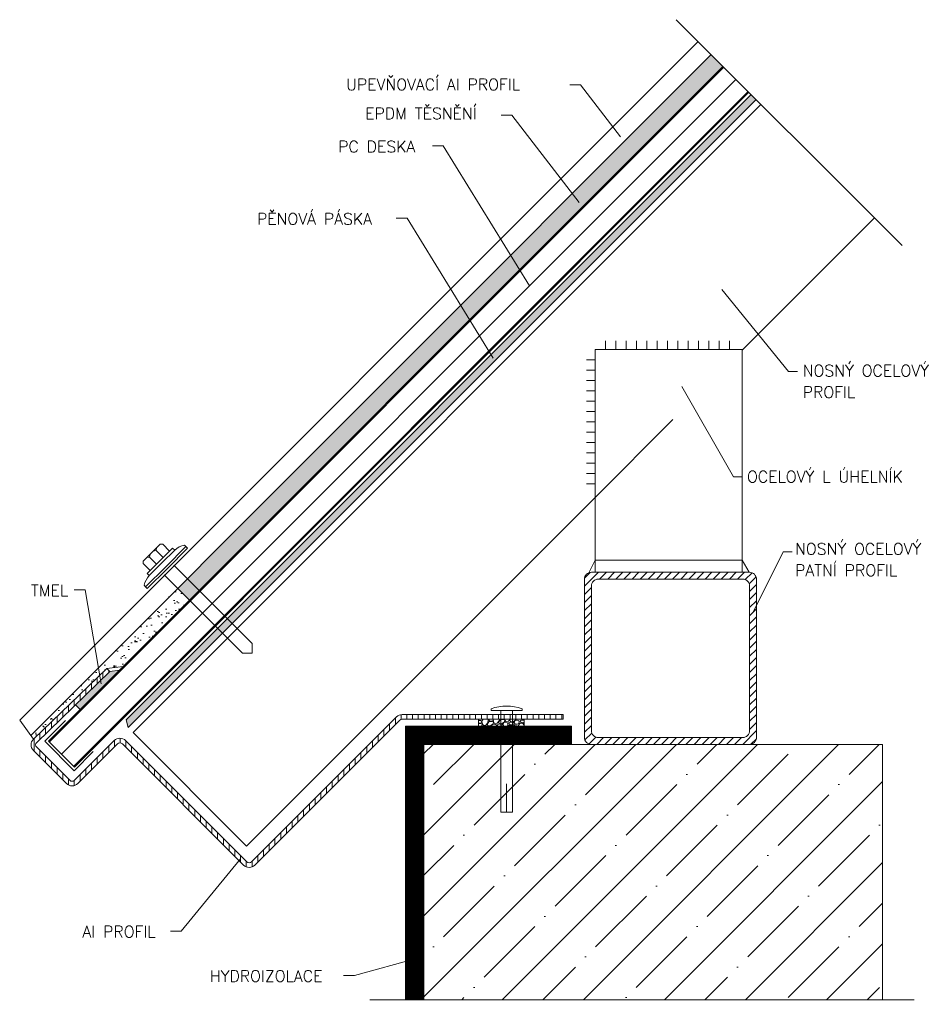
# Model space of a CAD drawing. Header units: millimetres. Extents: x -485339 to 286898, y -1189934 to 1602269.
# Tile 10 of 230: x -155912 to -155715, y -1115259 to -1115044. Entities that reach past the tile are written whole.
import ezdxf

# ---------------------------------------------------------------- set-up
doc = ezdxf.new("R2010")
doc.units = ezdxf.units.MM
doc.header["$LTSCALE"] = 10
doc.linetypes.add('ACAD_ISO03W100', pattern=[30, 12, -18])
for name, color, linetype, lineweight in [('N_popis', 10, 'Continuous', 18), ('N_čáry_plné', 10, 'Continuous', 18), ('St_popis', 250, 'Continuous', 18), ('St_čáry_plné', 250, 'Continuous', 18)]:
    doc.layers.add(name, color=color, linetype=linetype, lineweight=lineweight)
doc.styles.get("Standard").update_dxf_attribs({"font": 'simplex.shx', "width": 0.8})
pattern_1 = [(47.5, (-156834.0397, -1113774.662), (-0.5949387, 2.8299185), [0, -2.28, 0, -2.55, 0, -2.4375]), (17.5, (-156834.0397, -1113774.662), (1.879244, 4.629885), [0, -1.23, 0, -2.055, 0, -0.7875]), (337.5, (-156835.8566, -1113774.9825), (4.5987725, 0.8195072), [0, -0.75, 0, -2.7, 0, -3.525]), (327.5, (-156835.8566, -1113774.9825), (4.212075, 2.079525), [0, -0.375, 0, -1.77, 0, -2.025])]

msp = doc.modelspace()

# ---------------------------------------------------------------- hatches: boundary and pattern name
at = {"layer": 'N_čáry_plné'}
h = msp.add_hatch(dxfattribs=at)
h.set_pattern_fill('AR-SAND', color=256, scale=1.5, angle=10, style=0)
h.set_pattern_definition(pattern_1)
h.paths.add_polyline_path([(-155758.89, -1115054.46), (-155761.45, -1115051.9), (-155875.63, -1115166.08), (-155873.07, -1115168.64)])
h.paths.add_polyline_path([(-155875.63, -1115166.08), (-155877.75, -1115168.2), (-155875.19, -1115170.76), (-155873.07, -1115168.64)])
h = msp.add_hatch(dxfattribs=at)
h.set_pattern_fill('AR-SAND', color=256, scale=1.5, angle=10, style=0)
h.set_pattern_definition(pattern_1)
h.paths.add_polyline_path([(-155867.97, -1115177.99), (-155869.03, -1115176.93), (-155888.95, -1115196.85), (-155888.53, -1115198.55)])
h.paths.add_polyline_path([(-155751.66, -1115061.68), (-155752.72, -1115060.62), (-155866.91, -1115174.81), (-155865.85, -1115175.87)])
h.paths.add_polyline_path([(-155865.85, -1115175.87), (-155866.91, -1115174.81), (-155869.03, -1115176.93), (-155867.97, -1115177.99)])
h = msp.add_hatch(dxfattribs=at)
h.set_pattern_fill('AR-SAND', color=256, scale=1.5, angle=10, style=0)
h.set_pattern_definition(pattern_1)
h.paths.add_polyline_path([(-155875.19, -1115170.76), (-155877.75, -1115168.2), (-155909.79, -1115200.24), (-155909.2, -1115201.05), (-155893.22, -1115185.63), (-155889.63, -1115185.2)])
h = msp.add_hatch(dxfattribs=at)
h.set_pattern_fill('ANSI31', color=256, scale=10, angle=45, style=0)
h.set_pattern_definition([(90, (-156834.0397, -1113774.6621), (-1.25, 2e-16), [])])
h.paths.add_polyline_path([(-155828.82, -1115195.7, 0.198912), (-155830.05, -1115196.22), (-155861.63, -1115227.79, -0.414214), (-155862.69, -1115227.79), (-155889.1, -1115201.38, 0.414214), (-155891.57, -1115201.38), (-155900.22, -1115210.03, -0.414214), (-155901.28, -1115210.03), (-155908.49, -1115202.82, -0.424475), (-155908.47, -1115201.74), (-155892.53, -1115186.35), (-155893.22, -1115185.63), (-155909.2, -1115201.05, 0.414214), (-155909.2, -1115203.53), (-155901.99, -1115210.74, 0.414214), (-155899.51, -1115210.74), (-155890.87, -1115202.09, -0.414214), (-155889.81, -1115202.09), (-155863.4, -1115228.5, 0.414214), (-155860.92, -1115228.5), (-155829.35, -1115196.92, -0.198912), (-155828.82, -1115196.7), (-155793.7, -1115196.7), (-155793.7, -1115195.7)])
msp.add_hatch(color=256, dxfattribs=at).paths.add_polyline_path([(-155890.46, -1115186.03), (-155892.53, -1115186.35), (-155900.02, -1115193.58), (-155899.01, -1115194.59)])
h = msp.add_hatch(dxfattribs=at)
h.set_pattern_fill('GRAVEL', color=256, scale=2.5, angle=10, style=0)
h.set_pattern_definition([(238.0128, (-156832.70114, -1113771.88753), (-15.789066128, -25.631140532), [0.33634, -33.29772]), (194.9697, (-156832.87931, -1113772.1728), (29.110118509, 7.671443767), [0.57717, -57.1398125]), (142.5104, (-156833.4369, -1113772.32189), (29.395499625, -22.741034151), [0.40697, -40.29008]), (277.2737, (-156834.28855, -1113773.1067), (-6.220399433, 49.674507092), [0.525595, -52.033895]), (302.8337, (-156834.222, -1113773.62807), (-17.519565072, 27.373617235), [0.5153875, -51.0234325]), (7.2737, (-156833.94256, -1113774.06112), (-49.674507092, -6.220399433), [0.525595, -52.033895]), (47.6942, (-156833.4212, -1113773.99457), (-27.6650697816, -30.2637391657), [0.6950725, -68.8121225]), (82.2553, (-156832.95335, -1113773.48052), (7.68351404, 57.2032649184), [0.65622, -64.9658025]), (131.4296, (-156832.86492, -1113772.83029), (-25.339738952, 28.533272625), [0.527375, -52.2101825]), (185.2364, (-156833.21388, -1113772.43488), (27.516332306, 2.31332676), [0.60208, -29.5019075]), (232.3974, (-156833.81345, -1113772.48983), (-24.7689292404, -32.291642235), [0.77862, -77.0834375]), (148.8141, (-156831.8468, -1113772.70154), (-19.83886443, 11.733265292), [0.2657525, -26.30961]), (181.4692, (-156832.07416, -1113772.56393), (32.874492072, 0.71950679), [0.5055925, -50.0537775]), (235, (-156832.5796, -1113772.5769), (0.4341206, -2.4620201), [0.3535525, -3.18198]), (213.1986, (-156832.80402, -1113772.31184), (11.441854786, 7.09464413), [0.190395, -18.8490375]), (301.8014, (-156832.96334, -1113772.4161), (-3.76438061, 6.95193841), [0.2692575, -13.193655]), (40.9638, (-156832.82145, -1113772.64492), (6.51781131, 6.22640535), [0.4373225, -14.1400575]), (171.5651, (-156832.4912, -1113772.3582), (5.3581596, -1.59377437), [0.3162275, -7.5894675]), (26.3895, (-156834.39131, -1113772.66788), (23.31784107, 11.727245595), [0.443, -43.8571125]), (80.3462, (-156833.99448, -1113772.47098), (-5.072740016, -28.818698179), [0.3716525, -36.79352]), (303.1986, (-156832.57804, -1113771.86582), (-7.09464413, 11.441854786), [0.3807875, -18.658645]), (353.6105, (-156832.36954, -1113772.18446), (-25.922557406, 3.044834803), [0.443, -43.8571125]), (349.444, (-156834.12216, -1113774.19433), (-13.178340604, 2.753425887), [0.4272, -20.93281]), (304.7751, (-156833.70219, -1113774.2726), (-17.085404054, 24.911622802), [0.357945, -35.4366075]), (76.8014, (-156832.1193, -1113774.3235), (2.753439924, 13.178337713), [0.3807875, -18.658645]), (27.354, (-156832.03236, -1113773.95277), (-30.269777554, -15.491630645), [0.4190775, -41.48856]), (79.444, (-156833.3257, -1113774.53622), (-2.753425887, -13.178340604), [0.2136, -21.14641]), (111.3099, (-156832.267, -1113774.34955), (-4.19849566, 9.41395997), [0.127475, -12.6200725]), (175.9638, (-156832.31335, -1113774.2308), (7.8201791, -1.15965303), [0.5153875, -9.792375]), (196.009, (-156832.82746, -1113774.19451), (24.186073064, 6.803222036), [0.477625, -47.2848075]), (313.6901, (-156832.7824, -1113772.8665), (-3.33026336, 4.48991665), [0.360555, -8.6533225]), (3.1572, (-156832.53332, -1113773.12722), (42.722572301, 2.455988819), [0.629485, -62.3189075]), (70.9454, (-156831.9048, -1113773.09255), (-6.80923432, -18.970618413), [0.25739, -25.481685]), (100, (-156831.8208, -1113772.8493), (-2.89614, 2.027899), [0.15, -2.35]), (130.2564, (-156832.88972, -1113774.12933), (12.886909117, -15.497662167), [0.34731, -34.3838]), (58.0128, (-156833.11416, -1113773.86428), (15.789066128, 25.631140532), [0.67268, -32.96138]), (10, (-156832.7578, -1113773.2937), (2.027899, 2.89614), [0.65, -1.85]), (335.3048, (-156832.1177, -1113773.18086), (-27.659026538, 12.892954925), [0.395285, -39.133185]), (264.0546, (-156831.75856, -1113773.346), (-0.72553728, -10.28219824), [0.364005, -17.83627]), (217.646, (-156831.79626, -1113773.70805), (-42.437150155, -32.868499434), [0.5926625, -58.673685]), (185.4261, (-156832.26553, -1113774.07004), (-32.4403715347, -3.1815594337), [0.6269975, -62.072685])])
h.paths.add_polyline_path([(-155807.29, -1115198.2), (-155807.29, -1115196.7), (-155812.2, -1115196.7), (-155812.2, -1115198.2)])
h.paths.add_polyline_path([(-155804.79, -1115198.2), (-155804.79, -1115196.7), (-155807.29, -1115196.7), (-155807.29, -1115198.2)])
h.paths.add_polyline_path([(-155802.2, -1115198.2), (-155802.2, -1115196.7), (-155804.79, -1115196.7), (-155804.79, -1115198.2)])
at = {"layer": 'St_čáry_plné'}
h = msp.add_hatch(dxfattribs=at)
h.set_pattern_fill('ANSI31', color=256, scale=10, style=0)
h.set_pattern_definition([(45, (-156839.0397, -1113774.6621), (-0.8838835, 0.8838835), [])])
h.paths.add_polyline_path([(-155753.18, -1115164.71), (-155753.19, -1115164.7), (-155787.57, -1115164.7, 0.414214), (-155789.07, -1115166.2), (-155789.07, -1115200.7, 0.414214), (-155787.57, -1115202.2), (-155753.07, -1115202.2, 0.414214), (-155751.57, -1115200.7), (-155751.57, -1115166.2, 0.436513)])
h.paths.add_polyline_path([(-155754.57, -1115166.2, -0.414214), (-155753.07, -1115167.7), (-155753.07, -1115199.2, -0.414214), (-155754.57, -1115200.7), (-155786.07, -1115200.7, -0.414214), (-155787.57, -1115199.2), (-155787.57, -1115167.7, -0.414214), (-155786.07, -1115166.2)], flags=16)
h = msp.add_hatch(dxfattribs=at)
h.set_pattern_fill('ANSI35', color=256, scale=50, style=0)
h.set_pattern_definition([(45, (-156834.04, -1113774.662), (-8.838835, 8.838835), []), (45, (-156825.201, -1113774.662), (-8.838835, 8.838835), [15.625, -3.125, 0, -3.125])])
h.paths.add_polyline_path([(-155724.07, -1115257.84), (-155724.07, -1115202.2), (-155824.07, -1115202.2), (-155824.07, -1115257.84)])

# ---------------------------------------------------------------- linework, layer by layer
at = {"layer": 'N_popis'}
for p, q in [((-155792.29, -1115058.46), (-155789.92, -1115058.46)), ((-155789.92, -1115058.46), (-155781.23, -1115069.78)), ((-155807.25, -1115065.13), (-155804.88, -1115065.13)), ((-155804.88, -1115065.13), (-155790.21, -1115084.13)), ((-155822.21, -1115071.8), (-155819.84, -1115071.8)), ((-155819.84, -1115071.8), (-155801.07, -1115102.3)), ((-155830.09, -1115087.56), (-155827.72, -1115087.56)), ((-155827.72, -1115087.56), (-155808.95, -1115118.05)), ((-155900.32, -1115168.56), (-155897.95, -1115168.56)), ((-155897.95, -1115168.56), (-155894.41, -1115189.02)), ((-155876.97, -1115242.88), (-155864.04, -1115227.15)), ((-155879.35, -1115242.88), (-155876.97, -1115242.88)), ((-155839.2, -1115252.55), (-155825.47, -1115248.82)), ((-155841.57, -1115252.55), (-155839.2, -1115252.55))]:
    msp.add_line(p, q, dxfattribs=at)
at = {"layer": 'N_čáry_plné'}
for p, q in [((-155764.3, -1115049.05), (-155912.19, -1115196.94)), ((-155761.45, -1115051.9), (-155909.79, -1115200.24)), ((-155758.89, -1115054.46), (-155905.9, -1115201.47)), ((-155758.71, -1115054.63), (-155905.72, -1115201.65)), ((-155756.06, -1115057.29), (-155903.07, -1115204.3)), ((-155753.41, -1115059.94), (-155900.42, -1115206.95)), ((-155753.23, -1115060.11), (-155900.24, -1115207.13)), ((-155888.95, -1115196.85), (-155752.72, -1115060.62)), ((-155888.53, -1115198.55), (-155751.66, -1115061.68)), ((-155881.59, -1115158.58), (-155883.42, -1115160.41)), ((-155882.41, -1115159.93), (-155883.08, -1115160.07)), ((-155882.41, -1115159.93), (-155882.36, -1115159.35)), ((-155880.89, -1115161.45), (-155882.41, -1115159.93)), ((-155878.86, -1115159.42), (-155881.64, -1115162.2)), ((-155881.59, -1115158.58), (-155881.02, -1115158.58)), ((-155881.18, -1115162.66), (-155878.4, -1115159.88)), ((-155879.52, -1115160.08), (-155881.02, -1115158.58)), ((-155875.97, -1115159.11), (-155880.35, -1115163.49)), ((-155880, -1115163.84), (-155875.62, -1115159.46)), ((-155878.4, -1115159.88), (-155878.86, -1115159.42)), ((-155875.97, -1115159.11), (-155876.29, -1115158.79)), ((-155875.62, -1115159.46), (-155875.97, -1115159.11)), ((-155885.25, -1115162.25), (-155883.42, -1115160.41)), ((-155885.25, -1115162.25), (-155885.25, -1115162.81)), ((-155883.9, -1115161.42), (-155884.48, -1115161.47)), ((-155884.41, -1115164.97), (-155881.64, -1115162.2)), ((-155883.9, -1115161.42), (-155883.76, -1115160.76)), ((-155882.38, -1115162.94), (-155883.9, -1115161.42)), ((-155883.75, -1115164.31), (-155885.25, -1115162.81)), ((-155884.73, -1115167.87), (-155880.35, -1115163.49)), ((-155880, -1115163.84), (-155884.38, -1115168.21)), ((-155883.95, -1115165.43), (-155881.18, -1115162.66)), ((-155881.18, -1115162.66), (-155883.5, -1115164.98)), ((-155883.95, -1115165.43), (-155884.41, -1115164.97)), ((-155884.73, -1115167.87), (-155885.05, -1115167.54)), ((-155884.38, -1115168.21), (-155884.73, -1115167.87)), ((-155893.22, -1115185.63), (-155909.2, -1115201.05)), ((-155893.22, -1115185.63), (-155889.63, -1115185.2)), ((-155892.53, -1115186.35), (-155893.22, -1115185.63)), ((-155892.53, -1115186.35), (-155908.49, -1115201.76)), ((-155900.02, -1115193.58), (-155899.01, -1115194.59)), ((-155809.42, -1115194.42), (-155809.42, -1115194.79)), ((-155802.66, -1115194.42), (-155802.66, -1115194.79)), ((-155830.05, -1115196.22), (-155861.63, -1115227.79)), ((-155793.7, -1115195.7), (-155828.82, -1115195.7)), ((-155802.66, -1115194.79), (-155809.42, -1115194.79)), ((-155912.19, -1115196.94), (-155909.2, -1115201.05)), ((-155902.22, -1115196.98), (-155906.68, -1115201.49)), ((-155888.53, -1115198.55), (-155888.95, -1115196.85)), ((-155829.35, -1115196.92), (-155860.92, -1115228.5)), ((-155793.7, -1115196.7), (-155828.82, -1115196.7)), ((-155791.87, -1115198.2), (-155828.07, -1115198.2)), ((-155828.07, -1115257.84), (-155828.07, -1115198.2)), ((-155826.07, -1115257.84), (-155826.07, -1115200.2)), ((-155901.28, -1115210.03), (-155908.49, -1115202.82)), ((-155906.68, -1115201.49), (-155900.29, -1115207.95)), ((-155900.24, -1115207.13), (-155905.9, -1115201.47)), ((-155891.57, -1115201.38), (-155900.22, -1115210.03)), ((-155890.87, -1115202.09), (-155899.51, -1115210.74)), ((-155863.4, -1115228.5), (-155889.81, -1115202.09)), ((-155862.69, -1115227.79), (-155889.1, -1115201.38)), ((-155901.99, -1115210.74), (-155909.2, -1115203.53)), ((-155900.29, -1115207.95), (-155896.16, -1115203.72)), ((-155804.79, -1115216.99), (-155807.29, -1115216.99))]:
    msp.add_line(p, q, dxfattribs=at)
at = {"layer": 'N_čáry_plné', "linetype": 'ACAD_ISO03W100', "ltscale": 0.3}
for p, q in [((-155878.59, -1115163.12), (-155861.5, -1115180.21)), ((-155880.71, -1115165.25), (-155863.62, -1115182.34))]:
    msp.add_line(p, q, dxfattribs=at)
at = {"layer": 'N_čáry_plné', "linetype": 'ACAD_ISO03W100', "ltscale": 0.5}
for p, q in [((-155861.5, -1115182.34), (-155861.5, -1115180.21)), ((-155861.5, -1115182.34), (-155863.62, -1115182.34)), ((-155807.29, -1115194.79), (-155807.29, -1115216.99)), ((-155804.79, -1115194.79), (-155804.79, -1115216.99)), ((-155806.04, -1115216.99), (-155806.04, -1115210.81))]:
    msp.add_line(p, q, dxfattribs=at)
at = {"layer": 'N_čáry_plné', "linetype": 'ACAD_ISO03W100', "ltscale": 0.1, "const_width": 2}
msp.add_lwpolyline([(-155791.87, -1115199.2), (-155827.07, -1115199.2), (-155827.07, -1115257.84)], dxfattribs=at)
at = {"layer": 'N_čáry_plné', "linetype": 'ACAD_ISO03W100', "ltscale": 0.15, "const_width": 2}
msp.add_lwpolyline([(-155791.87, -1115201.2), (-155825.07, -1115201.2), (-155825.07, -1115257.84)], dxfattribs=at)
at = {"layer": 'N_čáry_plné'}
for centre, radius, start, end in [((-155875.37, -1115163.15), 4.46, 101.8917, 132.8297), ((-155880.69, -1115168.46), 4.46, 137.1703, 168.1083), ((-155806.04, -1115204.03), 10.18, 70.6369, 109.3631), ((-155828.82, -1115197.45), 1.75, 90, 135), ((-155828.82, -1115197.45), 0.75, 90, 135), ((-155890.34, -1115202.62), 1.75, 45, 135), ((-155907.96, -1115202.29), 1.75, 135, 225), ((-155907.96, -1115202.29), 0.75, 135, 225), ((-155890.34, -1115202.62), 0.75, 45, 135), ((-155900.75, -1115209.5), 1.75, 225, 315), ((-155900.75, -1115209.5), 0.75, 225, 315), ((-155862.16, -1115227.26), 1.75, 225, 315), ((-155862.16, -1115227.26), 0.75, 225, 315)]:
    msp.add_arc(centre, radius, start, end, dxfattribs=at)
at = {"layer": 'St_popis'}
for p, q in [((-155759.09, -1115103.1), (-155744.6, -1115120.92)), ((-155744.6, -1115120.92), (-155742.64, -1115120.92)), ((-155767.87, -1115124.2), (-155756.6, -1115143.92)), ((-155756.6, -1115143.92), (-155754.64, -1115143.92)), ((-155752.32, -1115173.42), (-155745.75, -1115160.23)), ((-155745.75, -1115160.23), (-155743.78, -1115160.23))]:
    msp.add_line(p, q, dxfattribs=at)
at = {"layer": 'St_čáry_plné'}
for p, q in [((-155719.81, -1115093.53), (-155769.05, -1115044.29)), ((-155887.47, -1115199.61), (-155750.6, -1115062.74)), ((-155754.66, -1115116.3), (-155725.85, -1115087.49)), ((-155784.49, -1115114.29), (-155784.49, -1115116.13)), ((-155782.23, -1115114.29), (-155782.23, -1115116.13)), ((-155779.98, -1115114.29), (-155779.98, -1115116.13)), ((-155777.72, -1115114.29), (-155777.72, -1115116.13)), ((-155775.47, -1115114.29), (-155775.47, -1115116.13)), ((-155773.21, -1115114.29), (-155773.21, -1115116.13)), ((-155770.96, -1115114.29), (-155770.96, -1115116.13)), ((-155768.7, -1115114.29), (-155768.7, -1115116.13)), ((-155766.45, -1115114.29), (-155766.45, -1115116.13)), ((-155764.19, -1115114.29), (-155764.19, -1115116.13)), ((-155761.94, -1115114.29), (-155761.94, -1115116.13)), ((-155759.68, -1115114.29), (-155759.68, -1115116.13)), ((-155757.42, -1115114.29), (-155757.42, -1115116.13)), ((-155786.75, -1115164.7), (-155786.75, -1115116.13)), ((-155786.75, -1115116.13), (-155754.66, -1115116.13)), ((-155754.66, -1115116.13), (-155754.66, -1115164.7)), ((-155788.59, -1115118.38), (-155786.75, -1115118.38)), ((-155788.59, -1115120.64), (-155786.75, -1115120.64)), ((-155788.59, -1115122.89), (-155786.75, -1115122.89)), ((-155788.59, -1115125.15), (-155786.75, -1115125.15)), ((-155788.59, -1115127.4), (-155786.75, -1115127.4)), ((-155788.59, -1115129.66), (-155786.75, -1115129.66)), ((-155788.59, -1115131.92), (-155786.75, -1115131.92)), ((-155788.59, -1115134.17), (-155786.75, -1115134.17)), ((-155788.59, -1115136.43), (-155786.75, -1115136.43)), ((-155788.59, -1115138.68), (-155786.75, -1115138.68)), ((-155788.59, -1115140.94), (-155786.75, -1115140.94)), ((-155788.59, -1115143.19), (-155786.75, -1115143.19)), ((-155788.59, -1115145.45), (-155786.75, -1115145.45)), ((-155862.72, -1115224.36), (-155786.75, -1115148.39)), ((-155786.75, -1115162.07), (-155788.02, -1115164.7)), ((-155754.66, -1115162.07), (-155786.75, -1115162.07)), ((-155754.66, -1115162.07), (-155753.19, -1115164.7)), ((-155892.53, -1115186.35), (-155890.46, -1115186.03)), ((-155793.7, -1115196.7), (-155793.7, -1115195.7)), ((-155828.07, -1115198.2), (-155826.07, -1115200.2)), ((-155812.2, -1115198.2), (-155812.2, -1115196.7)), ((-155802.2, -1115198.2), (-155802.2, -1115196.7)), ((-155791.87, -1115200.2), (-155791.87, -1115198.2)), ((-155862.72, -1115224.36), (-155887.47, -1115199.61)), ((-155791.87, -1115200.2), (-155826.07, -1115200.2)), ((-155791.87, -1115202.2), (-155791.87, -1115200.2)), ((-155724.07, -1115202.2), (-155824.07, -1115202.2)), ((-155824.07, -1115202.2), (-155824.07, -1115257.84)), ((-155724.07, -1115202.2), (-155724.07, -1115257.84)), ((-155835.87, -1115257.84), (-155717.23, -1115257.84)), ((-155824.07, -1115257.84), (-155828.07, -1115257.84))]:
    msp.add_line(p, q, dxfattribs=at)
at = {"layer": 'St_čáry_plné', "linetype": 'ACAD_ISO03W100', "ltscale": 0.2}
msp.add_line((-155786.75, -1115148.39), (-155754.66, -1115116.3), dxfattribs=at)
at = {"layer": 'St_čáry_plné', "linetype": 'ACAD_ISO03W100', "ltscale": 1.2}
msp.add_line((-155826.07, -1115200.2), (-155824.07, -1115202.2), dxfattribs=at)
at = {"layer": 'St_čáry_plné'}
for points in [[(-155787.57, -1115202.2), (-155753.07, -1115202.2, 0.414214), (-155751.57, -1115200.7), (-155751.57, -1115166.2, 0.414214), (-155753.07, -1115164.7), (-155787.57, -1115164.7, 0.414214), (-155789.07, -1115166.2), (-155789.07, -1115200.7, 0.414214)], [(-155786.07, -1115200.7), (-155754.57, -1115200.7, 0.414214), (-155753.07, -1115199.2), (-155753.07, -1115167.7, 0.414214), (-155754.57, -1115166.2), (-155786.07, -1115166.2, 0.414214), (-155787.57, -1115167.7), (-155787.57, -1115199.2, 0.414214)]]:
    msp.add_lwpolyline(points, format="xyb", close=True, dxfattribs=at)

# ---------------------------------------------------------------- texts
at = {"layer": 'N_popis'}
for s, p in [('UPEVŇOVACÍ Al PROFIL', (-155841.03, -1115059.66)), ('EPDM TĚSNĚNÍ', (-155836.88, -1115065.97)), ('PC DESKA', (-155842.76, -1115073.19)), ('PĚNOVÁ PÁSKA', (-155860.45, -1115088.94)), ('TMEL', (-155909.74, -1115169.94)), ('Al PROFIL', (-155898.51, -1115244.27)), ('HYDROIZOLACE', (-155870.74, -1115253.94))]:
    msp.add_text(s, height=2.5, dxfattribs=at).set_placement(p)
at = {"layer": 'St_popis'}
for s, p in [('NOSNÝ OCELOVÝ ', (-155741.49, -1115122.03)), ('PROFIL', (-155741.49, -1115126.7)), ('OCELOVÝ L ÚHELNÍK', (-155753.63, -1115145.12)), ('NOSNÝ OCELOVÝ ', (-155743.16, -1115160.85)), ('PATNÍ PROFIL', (-155743.16, -1115165.53))]:
    msp.add_text(s, height=2.5, dxfattribs=at).set_placement(p)

doc.saveas('drawing.dxf')
